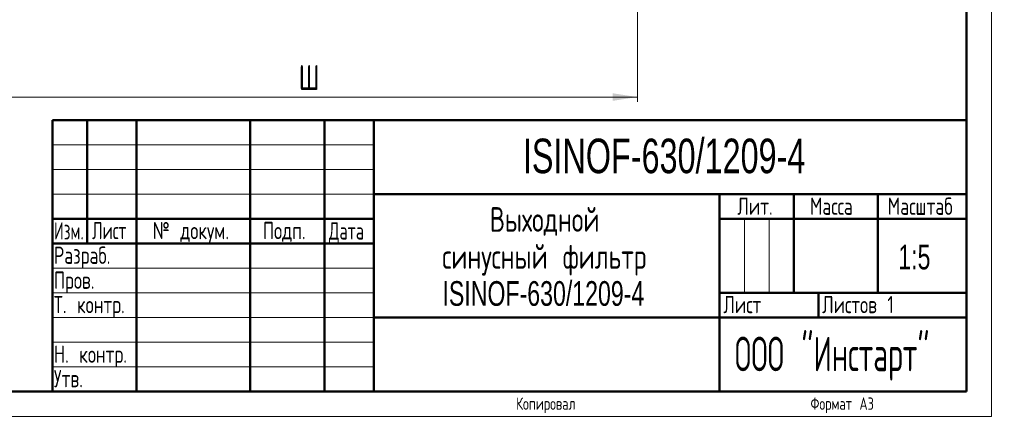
# Model space of a CAD drawing. Header units: millimetres. Extents: x 0 to 1498, y 0 to 2100.
# Tile 2 of 5: x 502 to 1498, y 0 to 402. Entities that reach past the tile are written whole.
import ezdxf

# ---------------------------------------------------------------- set-up
doc = ezdxf.new("R2010")
doc.units = ezdxf.units.MM
doc.header["$LTSCALE"] = 5
doc.linetypes.add('SLD-Сплошная', pattern=[0])
doc.styles.add('SLDTEXTSTYLE0', font='TXT', dxfattribs={"width": 0.7})
doc.styles.add('SLDTEXTSTYLE1', font='TXT', dxfattribs={"width": 0.7, "bigfont": 'bigfont'})
doc.styles.add('SLDTEXTSTYLE2', font='TXT', dxfattribs={"width": 0.705079, "bigfont": 'bigfont'})
doc.styles.add('SLDTEXTSTYLE3', font='TXT', dxfattribs={"width": 0.648852, "bigfont": 'bigfont'})
doc.styles.add('SLDTEXTSTYLE4', font='TXT', dxfattribs={"width": 0.632021, "bigfont": 'bigfont'})
doc.styles.add('SLDTEXTSTYLE6', font='TXT', dxfattribs={"width": 0.625377, "bigfont": 'bigfont'})
doc.styles.add('SLDTEXTSTYLE7', font='TXT', dxfattribs={"width": 0.583291, "bigfont": 'bigfont'})
doc.dimstyles.new('SLDDIMSTYLE0', dxfattribs={"dimtxt": 25, "dimasz": 25, "dimexe": 0, "dimexo": 0.0625, "dimgap": 6.25, "dimtad": 2, "dimdec": 1, "dimrnd": 1e-09, "dimzin": 12, "dimdsep": 46, "dimtxsty": 'SLDTEXTSTYLE0', "dimsah": 1, "dimcen": 0.09, "dimadec": 0, "dimazin": 3, "dimtfac": 1, "dimtdec": 3, "dimtofl": 0, "dimtmove": 0, "dimatfit": 3, "dimfxl": 0, "dimfrac": 2, "dimtolj": 1, "dimtzin": 12, "dimarcsym": 0})

# ---------------------------------------------------------------- blocks, each defined once
blk = doc.blocks.new('SW_NOTE_0')
at = {"color": 0, "linetype": 'Continuous', "lineweight": 0, "char_height": 25, "attachment_point": 2}
for s, insert, style in [('Выходной', (57.81, 32.13), 'SLDTEXTSTYLE1'), ('синусный фильтр', (57.39, -5.37), 'SLDTEXTSTYLE1'), ('ISINOF-630/1209-4', (56.48, -42.87), 'SLDTEXTSTYLE0')]:
    blk.add_mtext(s, dxfattribs=dict(at, insert=insert, style=style))
blk = doc.blocks.new('_D')
at = {"color": 7, "linetype": 'SLD-Сплошная', "lineweight": 0}
for p, q in [((1126.79, 822.36), (1126.79, 318.55)), ((460.76, 588.5), (460.76, 318.55)), ((460.76, 323.55), (1126.79, 323.55))]:
    blk.add_line(p, q, dxfattribs=at)
at = {"color": 7, "linetype": 'SLD-Сплошная', "lineweight": 18}
for points in [[(460.76, 323.55), (485.76, 319.7), (485.76, 327.39)], [(1126.79, 323.55), (1101.79, 327.39), (1101.79, 319.7)]]:
    blk.add_solid(points, dxfattribs=at)
at = {"color": 7, "linetype": 'SLD-Сплошная', "lineweight": 18, "insert": (784, 355.77), "char_height": 25, "attachment_point": 1, "style": 'SLDTEXTSTYLE1'}
blk.add_mtext('Ш', dxfattribs=at)

msp = doc.modelspace()

# ---------------------------------------------------------------- linework, layer by layer
at = {"color": 7, "linetype": 'SLD-Сплошная', "lineweight": 18}
for p, q in [((1485, 2100), (1485, 0)), ((535, 275), (860, 275)), ((535, 250), (860, 250)), ((535, 225), (860, 225)), ((1235, 200), (1235, 125)), ((1260, 200), (1260, 125)), ((535, 150), (860, 150)), ((535, 125), (860, 125)), ((535, 100), (860, 100)), ((535, 75), (860, 75)), ((535, 50), (860, 50)), ((0, 0), (1485, 0))]:
    msp.add_line(p, q, dxfattribs=at)
at = {"color": 7, "linetype": 'SLD-Сплошная', "lineweight": 50}
for p, q in [((1460, 25), (1460, 2075)), ((535, 300), (1460, 300)), ((535, 300), (535, 25)), ((570, 175), (570, 300)), ((620, 300), (620, 25)), ((735, 300), (735, 25)), ((810, 300), (810, 25)), ((860, 300), (860, 25)), ((860, 225), (1460, 225)), ((1210, 225), (1210, 25)), ((1285, 225), (1285, 125)), ((1370, 225), (1370, 125)), ((535, 200), (860, 200)), ((1210, 200), (1460, 200)), ((535, 175), (860, 175)), ((1210, 125), (1460, 125)), ((1310, 125), (1310, 100)), ((860, 100), (1460, 100)), ((100, 25), (1460, 25))]:
    msp.add_line(p, q, dxfattribs=at)

# ---------------------------------------------------------------- block references
at = {"color": 7, "linetype": 'Continuous', "lineweight": 0}
msp.add_blockref('SW_NOTE_0', (975.14, 179.87), dxfattribs=at)

# ---------------------------------------------------------------- texts
for s, insert, char_height, attachment_point, style in [('ISINOF-630/1209-4', (1153.81, 281.39), 35, 2, 'SLDTEXTSTYLE0'), ('Лит.', (1245.78, 221.69), 17.5, 2, 'SLDTEXTSTYLE1'), ('Масса', (1323.05, 221.69), 17.5, 2, 'SLDTEXTSTYLE1'), ('Масштаб', (1412.97, 221.69), 17.5, 2, 'SLDTEXTSTYLE2'), ('Изм.', (551.36, 196.69), 17.5, 2, 'SLDTEXTSTYLE6'), ('Лист', (592.28, 196.99), 17.5, 2, 'SLDTEXTSTYLE4'), ('№ докум.', (674.93, 196.99), 17.5, 2, 'SLDTEXTSTYLE1'), ('Подп.', (769.39, 196.99), 17.5, 2, 'SLDTEXTSTYLE1'), ('Дата', (832.34, 196.69), 17.5, 2, 'SLDTEXTSTYLE3'), ('Разраб.', (536.25, 171.99), 17.5, 1, 'SLDTEXTSTYLE1'), ('1:5', (1407.08, 173.93), 25, 2, 'SLDTEXTSTYLE0'), ('Пров.', (536.25, 146.69), 17.5, 1, 'SLDTEXTSTYLE1'), ('Т. контр.', (536.25, 121.99), 17.5, 1, 'SLDTEXTSTYLE1'), ('Лист', (1213.75, 121.99), 17.5, 1, 'SLDTEXTSTYLE1'), ('Листов 1', (1313.75, 121.99), 17.5, 1, 'SLDTEXTSTYLE1'), ('ООО "Инстарт"', (1323.84, 80.7), 35, 2, 'SLDTEXTSTYLE7'), ('Н. контр.', (536.25, 71.69), 17.5, 1, 'SLDTEXTSTYLE1'), ('Утв.', (536.25, 46.99), 17.5, 1, 'SLDTEXTSTYLE1'), ('Копировал', (1034.02, 19.12), 12.5, 2, 'SLDTEXTSTYLE1'), ('Формат А3', (1334.05, 19.12), 12.5, 2, 'SLDTEXTSTYLE1')]:
    msp.add_mtext(s, dxfattribs=dict(at, insert=insert, char_height=char_height, attachment_point=attachment_point, style=style))

# ---------------------------------------------------------------- dimensions: what is measured, and where the dimension line sits
at = {"color": 7, "linetype": 'SLD-Сплошная', "lineweight": 18}
dim = msp.add_linear_dim(base=(1126.79, 323.55), p1=(460.76, 588.55), p2=(1126.79, 822.41), text='Ш', dimstyle='SLDDIMSTYLE0', dxfattribs=at)
dim.commit()
dim.dimension.update_dxf_attribs({"geometry": '_D', "text_midpoint": (793.77, 323.55), "dimtype": 160})

doc.saveas('drawing.dxf')
